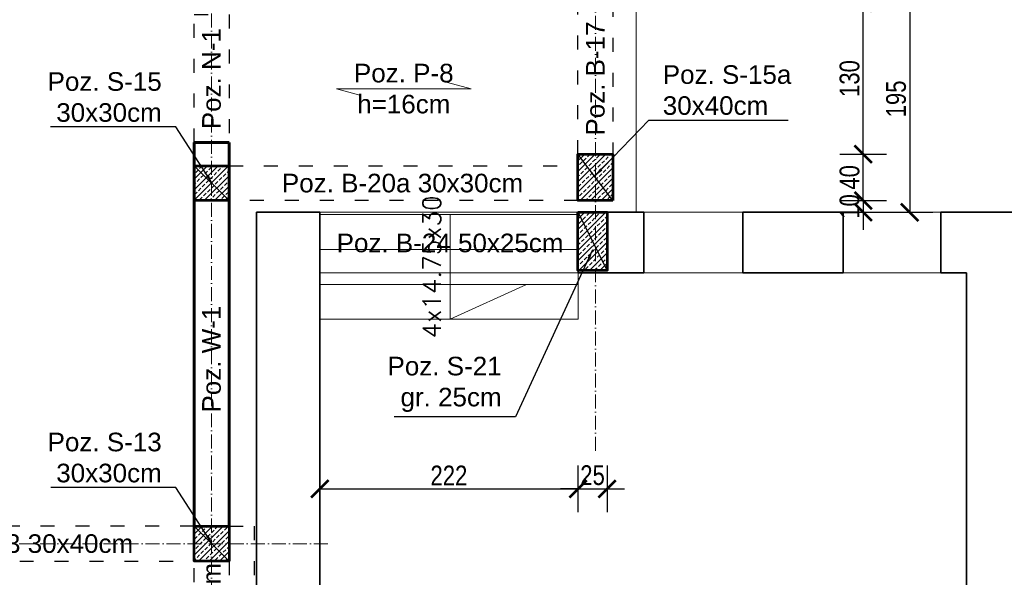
# Model space of a CAD drawing. Header units: inches. Extents: x 201967 to 338763, y -32705 to 30884.
# Tile 101 of 236: x 319469 to 320316, y 646 to 1126. Entities that reach past the tile are written whole.
import ezdxf
from ezdxf.enums import TextEntityAlignment as Align

# ---------------------------------------------------------------- set-up
doc = ezdxf.new("R2010")
doc.units = ezdxf.units.IN
doc.header["$MEASUREMENT"] = 0
for name, pattern in [('ACAD_ISO02W100', [15, 12, -3]), ('ACAD_ISO03W100', [30, 12, -18]), ('ACAD_ISO10W100', [18, 12, -3, 0, -3])]:
    doc.linetypes.add(name, pattern=pattern)
for name, color, linetype, lineweight in [('00 d ŚCIANY wyburzenia', 254, 'WYBURZENIA', 9), ('01 a1 KONSTRUKCJA żelebet', 200, 'Continuous', 53), ('01 b KONSTRUKCJA belki', 92, 'ACAD_ISO03W100', 30), ('01h1 KONSTRUKCJA pozycje stropy', 253, 'Continuous', 13), ('01h2 KONSTRUKCJA pozycje belki', 254, 'Continuous', 13), ('01h3 KONSTRUKCJA pozycje słupy', 252, 'Continuous', 13), ('11 OSIE ściany', 2, 'ACAD_ISO10W100', 5), ('1_OpisPomieszczen', 120, 'Continuous', 9), ('90 WYMIAR', 155, 'Continuous', 9), ('_proj_MURY konstr', 1, 'Continuous', 20), ('_proj_SCHODY', 2, 'Continuous', 9), ('K_kreskowanie', 251, 'Continuous', 0), ('MURY konstrukcyjne', 70, 'Continuous', 60)]:
    doc.layers.add(name, color=color, linetype=linetype, lineweight=lineweight)
doc.styles.add('100 arial', font='arial.ttf', dxfattribs={"width": 0.8, "height": 17})
doc.styles.add('arialcce', font='arial.ttf')
doc.styles.add('OPIS', font='arial.ttf')
doc.styles.add('RomanS', font='romans.shx')
doc.styles.get("Standard").update_dxf_attribs({"font": 'arial.ttf'})
doc.styles.add('Wymiary', font='romans.shx', dxfattribs={"width": 0.7, "oblique": 10})
doc.linetypes.add('WYBURZENIA', pattern='A,12.7,-0.01,["X",Standard,S=2.54,R=0,X=0,Y=-1.27],-0.01', length=12.72)
doc.dimstyles.new('100', dxfattribs={"dimscale": 10, "dimtxt": 17, "dimasz": 1.5, "dimexe": 2, "dimexo": 2, "dimgap": 0.3, "dimtad": 1, "dimdec": 1, "dimrnd": 0.5, "dimdsep": 46, "dimtxsty": '100 arial', "dimblk": 'ARCHTICK', "dimcen": 10, "dimclrd": 256, "dimclre": 256, "dimclrt": 256, "dimadec": 0, "dimazin": 0, "dimtfac": 1, "dimtdec": 1, "dimtix": 1, "dimtmove": 1, "dimatfit": 3, "dimfxl": 2, "dimfxlon": 1, "dimtolj": 1, "dimarcsym": 0})
doc.dimstyles.new('DIM100txt12', dxfattribs={"dimtxt": 12, "dimasz": 1.05, "dimexe": 0, "dimexo": 8, "dimgap": 4, "dimtad": 1, "dimdec": 7, "dimrnd": 0.5, "dimdsep": 46, "dimtxsty": 'RomanS', "dimblk1": 'DIM', "dimblk2": 'DIM', "dimsah": 1, "dimcen": 0.09, "dimse1": 1, "dimse2": 1, "dimclrt": 256, "dimadec": 1, "dimazin": 0, "dimtfac": 1, "dimtdec": 7, "dimtix": 1, "dimtofl": 0, "dimtmove": 2, "dimatfit": 3, "dimfxl": 1, "dimtolj": 1, "dimtzin": 0, "dimarcsym": 0})
pattern_1 = [(45, (0, -25), (-4.490128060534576, 4.490128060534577), []), (45, (4.490130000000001, -25), (-4.490128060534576, 4.490128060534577), [3.175, -1.5875])]

# ---------------------------------------------------------------- blocks, each defined once
blk = doc.blocks.new('*U1186')
at = {"lineweight": 5, "ltscale": 0.25}
h = blk.add_hatch(dxfattribs=at)
h.set_pattern_fill('ANSI33', color=5, style=0)
h.set_pattern_definition(pattern_1)
h.paths.add_polyline_path([(0, 0), (0, -25), (50, -25), (50, 0)])
blk.add_lwpolyline([(0, 0), (0, -25), (50, -25), (50, 0)], close=True)
at = {"layer": 'Defpoints'}
blk.add_line((0, 0), (50, -25), dxfattribs=at)
blk = doc.blocks.new('1 osie 1 część BPPZ')
at = {"layer": '11 OSIE ściany'}
for p, q in [((-1337.399999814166, -529.999028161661), (-1337.399999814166, 870.0009718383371)), ((-1007.399999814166, -169.999028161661), (-1007.399999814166, 870.0009718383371)), ((-1237.399999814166, -249.9990929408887), (-4101.782290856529, -249.9990929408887))]:
    blk.add_line(p, q, dxfattribs=at)
blk = doc.blocks.new('*U1121')
at = {"lineweight": 5, "ltscale": 0.25}
h = blk.add_hatch(dxfattribs=at)
h.set_pattern_fill('ANSI33', color=5, style=0)
h.set_pattern_definition(pattern_1)
h.paths.add_polyline_path([(0, 0), (-7.105427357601e-16, -30), (30, -30), (30, 0)])
blk.add_lwpolyline([(0, 0), (-7.105427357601e-16, -30), (30, -30), (30, 0)], close=True)
at = {"layer": 'Defpoints'}
blk.add_line((0, 0), (30, -30), dxfattribs=at)
blk = doc.blocks.new('*U1122')
at = {"lineweight": 5, "ltscale": 0.25}
h = blk.add_hatch(dxfattribs=at)
h.set_pattern_fill('ANSI33', color=5, style=0)
h.set_pattern_definition(pattern_1)
h.paths.add_polyline_path([(0, 0), (-7.105427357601e-16, -30), (40, -30), (40, 0)])
blk.add_lwpolyline([(0, 0), (-7.105427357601e-16, -30), (40, -30), (40, 0)], close=True)
at = {"layer": 'Defpoints'}
blk.add_line((0, 0), (40, -30), dxfattribs=at)
blk = doc.blocks.new('1 słupy 1 pietro rozbudowa 2')
at = {"layer": '01 a1 KONSTRUKCJA żelebet', "xscale": -1, "rotation": 270}
for name, p in [('*U1122', (3009.999999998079, -184.9566439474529)), ('*U1121', (2680.000000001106, -184.9566439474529)), ('*U1121', (2679.999999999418, -495.0000647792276))]:
    blk.add_blockref(name, p, dxfattribs=at)
blk = doc.blocks.new('DIM')
for p, q in [((7.275957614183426e-12, -13.00000000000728), (7.275957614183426e-12, 12.99999999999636)), ((8.000000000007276, -7.275957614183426e-12), (-7.999999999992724, -7.275957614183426e-12))]:
    blk.add_line(p, q)
at = {"const_width": 1.714285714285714}
blk.add_lwpolyline([(5.714285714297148, 5.714285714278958), (-5.71428571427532, -5.71428571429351)], dxfattribs=at)
blk = doc.blocks.new('_ARCHTICK')
at = {"color": 0, "linetype": 'ByBlock', "const_width": 0.15}
blk.add_lwpolyline([(-0.5, -0.5), (0.5, 0.5)], dxfattribs=at)
blk = doc.blocks.new('*D1777')
at = {"layer": '90 WYMIAR', "lineweight": -2, "transparency": 16777216}
for p, q in [((320971.5205435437, 1767.472764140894), (320971.5205435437, 1807.472764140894)), ((319964.1205437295, 1787.472764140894), (319964.1205437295, 1767.472764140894)), ((319964.1205437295, 1787.472764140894), (320971.5205435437, 1787.472764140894))]:
    blk.add_line(p, q, dxfattribs=at)
at = {"layer": 'Defpoints', "color": 0, "transparency": 16777216}
for p in [(319964.1205437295, 1795.280210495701), (320971.5205435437, 1787.472764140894), (320971.5205435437, 1025.279238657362)]:
    blk.add_point(p, dxfattribs=at)
at = {"layer": '90 WYMIAR', "lineweight": -2, "transparency": 16777216, "xscale": 15, "yscale": 15, "zscale": 15, "rotation": 180}
blk.add_blockref('_ARCHTICK', (319964.1205437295, 1787.472764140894), dxfattribs=at)
at = {"layer": '90 WYMIAR', "lineweight": -2, "transparency": 16777216, "xscale": 15, "yscale": 15, "zscale": 15}
blk.add_blockref('_ARCHTICK', (320971.5205435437, 1787.472764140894), dxfattribs=at)
at = {"layer": '90 WYMIAR', "transparency": 16777216, "insert": (320467.8205436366, 1799.152504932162), "char_height": 17, "attachment_point": 5, "style": '100 arial'}
blk.add_mtext('\\A1;1007.5', dxfattribs=at)
blk = doc.blocks.new('*D1828')
at = {"layer": '90 WYMIAR', "lineweight": -2, "transparency": 16777216}
for p, q in [((322365.5205435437, 1155.2802104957), (322405.5205435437, 1155.2802104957)), ((322385.5205435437, 925.2792386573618), (322385.5205435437, 1155.2802104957)), ((322365.5205435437, 925.2792386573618), (322405.5205435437, 925.2792386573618))]:
    blk.add_line(p, q, dxfattribs=at)
at = {"layer": 'Defpoints', "color": 0, "transparency": 16777216}
for p in [(320064.1205437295, 1155.280210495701), (322385.5205435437, 1155.2802104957), (322190.5205435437, 925.2792386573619)]:
    blk.add_point(p, dxfattribs=at)
at = {"layer": '90 WYMIAR', "lineweight": -2, "transparency": 16777216, "xscale": 15, "yscale": 15, "zscale": 15}
for p, rotation in [((322385.5205435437, 1155.2802104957), 90), ((322385.5205435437, 925.2792386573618), 270)]:
    blk.add_blockref('_ARCHTICK', p, dxfattribs=dict(at, rotation=rotation))
at = {"layer": '90 WYMIAR', "transparency": 16777216, "insert": (322373.8350046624, 1040.279724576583), "char_height": 17, "attachment_point": 5, "rotation": 90, "style": '100 arial'}
blk.add_mtext('\\A1;230', dxfattribs=at)
blk = doc.blocks.new('*D1813')
at = {"layer": '90 WYMIAR', "lineweight": -2, "transparency": 16777216}
for p, q in [((320174.333366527, 1010.32356654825), (320214.333366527, 1010.32356654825)), ((320194.333366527, 970.3235665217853), (320194.333366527, 1010.32356654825)), ((320174.333366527, 970.3235665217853), (320214.333366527, 970.3235665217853))]:
    blk.add_line(p, q, dxfattribs=at)
at = {"layer": 'Defpoints', "color": 0, "transparency": 16777216}
for p in [(319979.1205437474, 1010.32356654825), (320194.333366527, 1010.32356654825), (319979.1205437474, 970.3235665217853)]:
    blk.add_point(p, dxfattribs=at)
at = {"layer": '90 WYMIAR', "lineweight": -2, "transparency": 16777216, "xscale": 15, "yscale": 15, "zscale": 15}
for p, rotation in [((320194.333366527, 1010.32356654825), 90), ((320194.333366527, 970.3235665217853), 270)]:
    blk.add_blockref('_ARCHTICK', p, dxfattribs=dict(at, rotation=rotation))
at = {"layer": '90 WYMIAR', "transparency": 16777216, "insert": (320182.6536257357, 990.3235665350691), "char_height": 17, "attachment_point": 5, "rotation": 90, "style": '100 arial'}
blk.add_mtext('\\A1;40', dxfattribs=at)
blk = doc.blocks.new('*D1814')
at = {"layer": '90 WYMIAR', "lineweight": -2, "transparency": 16777216}
for p, q in [((320174.333366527, 1140.280210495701), (320214.333366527, 1140.280210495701)), ((320194.333366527, 1010.32356654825), (320194.333366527, 1140.280210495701)), ((320174.333366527, 1010.32356654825), (320214.333366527, 1010.32356654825))]:
    blk.add_line(p, q, dxfattribs=at)
at = {"layer": 'Defpoints', "color": 0, "transparency": 16777216}
for p in [(319964.1205437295, 1140.280210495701), (320194.333366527, 1140.280210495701), (319979.1205437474, 1010.32356654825)]:
    blk.add_point(p, dxfattribs=at)
at = {"layer": '90 WYMIAR', "lineweight": -2, "transparency": 16777216, "xscale": 15, "yscale": 15, "zscale": 15}
for p, rotation in [((320194.333366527, 1140.280210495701), 90), ((320194.333366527, 1010.32356654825), 270)]:
    blk.add_blockref('_ARCHTICK', p, dxfattribs=dict(at, rotation=rotation))
at = {"layer": '90 WYMIAR', "transparency": 16777216, "insert": (320182.6478276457, 1075.301888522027), "char_height": 17, "attachment_point": 5, "rotation": 90, "style": '100 arial'}
blk.add_mtext('\\A1;130', dxfattribs=at)
blk = doc.blocks.new('*D1817')
at = {"layer": '90 WYMIAR', "lineweight": -2, "transparency": 16777216}
for p, q in [((320194.333366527, 970.3235665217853), (320194.333366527, 985.3235665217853)), ((320174.333366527, 970.3235665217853), (320214.333366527, 970.3235665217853)), ((320194.333366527, 970.3235665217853), (320194.333366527, 960.2802083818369)), ((320174.333366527, 960.2802083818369), (320214.333366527, 960.2802083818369)), ((320194.333366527, 960.2802083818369), (320194.333366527, 945.2802083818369))]:
    blk.add_line(p, q, dxfattribs=at)
at = {"layer": 'Defpoints', "color": 0, "transparency": 16777216}
for p in [(319979.1205437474, 970.3235665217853), (320057.7382526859, 960.2802083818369), (320194.333366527, 960.2802083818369)]:
    blk.add_point(p, dxfattribs=at)
at = {"layer": '90 WYMIAR', "lineweight": -2, "transparency": 16777216, "xscale": 15, "yscale": 15, "zscale": 15}
for p, rotation in [((320194.333366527, 970.3235665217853), 270), ((320194.333366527, 960.2802083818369), 90)]:
    blk.add_blockref('_ARCHTICK', p, dxfattribs=dict(at, rotation=rotation))
at = {"layer": '90 WYMIAR', "transparency": 16777216, "insert": (320182.6536257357, 965.3018874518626), "char_height": 17, "attachment_point": 5, "rotation": 90, "style": '100 arial'}
blk.add_mtext('\\A1;10', dxfattribs=at)
blk = doc.blocks.new('*D1804')
at = {"layer": '90 WYMIAR', "lineweight": -2, "transparency": 16777216}
for p, q in [((320214.333366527, 1155.280210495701), (320254.333366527, 1155.280210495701)), ((320234.333366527, 1155.280210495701), (320234.333366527, 960.2802083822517)), ((320214.333366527, 960.2802083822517), (320254.333366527, 960.2802083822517))]:
    blk.add_line(p, q, dxfattribs=at)
at = {"layer": 'Defpoints', "color": 0, "transparency": 16777216}
for p in [(319964.120543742, 1155.280210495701), (320073.5506922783, 960.2802083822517), (320234.333366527, 960.2802083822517)]:
    blk.add_point(p, dxfattribs=at)
at = {"layer": '90 WYMIAR', "lineweight": -2, "transparency": 16777216, "xscale": 15, "yscale": 15, "zscale": 15}
for p, rotation in [((320234.333366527, 1155.280210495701), 90), ((320234.333366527, 960.2802083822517), 270)]:
    blk.add_blockref('_ARCHTICK', p, dxfattribs=dict(at, rotation=rotation))
at = {"layer": '90 WYMIAR', "transparency": 16777216, "insert": (320222.6536257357, 1057.780209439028), "char_height": 17, "attachment_point": 5, "rotation": 90, "style": '100 arial'}
blk.add_mtext('\\A1;195', dxfattribs=at)
blk = doc.blocks.new('*D1951')
at = {"layer": '90 WYMIAR', "lineweight": -2, "transparency": 16777216}
for p, q in [((319727.1382526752, 742.4470390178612), (319727.1382526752, 702.4470390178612)), ((319949.1298603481, 742.4470390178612), (319949.1298603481, 702.4470390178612)), ((319727.1382526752, 722.4470390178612), (319949.1298603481, 722.4470390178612))]:
    blk.add_line(p, q, dxfattribs=at)
at = {"layer": 'Defpoints', "color": 0, "transparency": 16777216}
for p in [(319727.1382526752, 908.1579426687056), (319949.1298603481, 910.3235594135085), (319949.1298603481, 722.4470390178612)]:
    blk.add_point(p, dxfattribs=at)
at = {"layer": '90 WYMIAR', "lineweight": -2, "transparency": 16777216, "xscale": 15, "yscale": 15, "zscale": 15, "rotation": 180}
blk.add_blockref('_ARCHTICK', (319727.1382526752, 722.4470390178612), dxfattribs=at)
at = {"layer": '90 WYMIAR', "lineweight": -2, "transparency": 16777216, "xscale": 15, "yscale": 15, "zscale": 15}
blk.add_blockref('_ARCHTICK', (319949.1298603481, 722.4470390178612), dxfattribs=at)
at = {"layer": '90 WYMIAR', "transparency": 16777216, "insert": (319838.1340565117, 733.9818275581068), "char_height": 17, "attachment_point": 5, "style": '100 arial'}
blk.add_mtext('\\A1;222', dxfattribs=at)
blk = doc.blocks.new('*D1952')
at = {"layer": '90 WYMIAR', "lineweight": -2, "transparency": 16777216}
for p, q in [((319949.1298603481, 742.4470390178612), (319949.1298603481, 702.4470390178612)), ((319974.1298603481, 742.4470390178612), (319974.1298603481, 702.4470390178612)), ((319949.1298603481, 722.4470390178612), (319934.1298603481, 722.4470390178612)), ((319949.1298603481, 722.4470390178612), (319974.1298603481, 722.4470390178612)), ((319974.1298603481, 722.4470390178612), (319989.1298603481, 722.4470390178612))]:
    blk.add_line(p, q, dxfattribs=at)
at = {"layer": 'Defpoints', "color": 0, "transparency": 16777216}
for p in [(319949.1298603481, 910.3235594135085), (319974.1298603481, 910.3235594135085), (319974.1298603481, 722.4470390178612)]:
    blk.add_point(p, dxfattribs=at)
at = {"layer": '90 WYMIAR', "lineweight": -2, "transparency": 16777216, "xscale": 15, "yscale": 15, "zscale": 15}
blk.add_blockref('_ARCHTICK', (319949.1298603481, 722.4470390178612), dxfattribs=at)
at = {"layer": '90 WYMIAR', "lineweight": -2, "transparency": 16777216, "xscale": 15, "yscale": 15, "zscale": 15, "rotation": 180}
blk.add_blockref('_ARCHTICK', (319974.1298603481, 722.4470390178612), dxfattribs=at)
at = {"layer": '90 WYMIAR', "transparency": 16777216, "insert": (319961.6298603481, 734.12677980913), "char_height": 17, "attachment_point": 5, "style": '100 arial'}
blk.add_mtext('\\A1;25', dxfattribs=at)

msp = doc.modelspace()

# ---------------------------------------------------------------- linework, layer by layer
at = {"layer": '00 d ŚCIANY wyburzenia', "ltscale": 2}
msp.add_lwpolyline([(319949.3382428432, 908.1579426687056), (319727.1382526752, 908.1579426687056), (319727.1382526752, 960.3053246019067), (319949.3382428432, 960.3053246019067)], close=True, dxfattribs=at)
at = {"layer": '01 b KONSTRUKCJA belki'}
for points in [[(319979.1205437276, 1010.323566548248), (319949.120543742, 1010.323566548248), (319949.120543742, 1140.2802104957), (319979.1205437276, 1140.2802104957)], [(319649.1205437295, 1020.330269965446), (319619.1205437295, 1020.330269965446), (319619.1205437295, 1130.330269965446), (319649.1205437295, 1130.330269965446)], [(319949.1205437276, 970.323566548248), (319649.1205437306, 970.323566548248), (319649.1205437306, 1000.323566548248), (319949.1205437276, 1000.323566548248)], [(317549.1205437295, 660.2801457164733), (319649.1205437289, 660.2801457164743), (319649.1205437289, 690.2801457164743), (317549.1205437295, 690.2801457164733)], [(319619.1205437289, 660.2801457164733), (319649.1205437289, 660.2801457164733), (319649.1205500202, 462.2802073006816), (319619.1205500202, 462.2802073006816)]]:
    msp.add_lwpolyline(points, close=True, dxfattribs=at)
msp.add_lwpolyline([(319649.1205437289, 690.2801457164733), (319670.738252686, 690.2801457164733), (319670.738252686, 462.2802083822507), (317549.1205437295, 462.2801457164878)], dxfattribs=at)
at = {"layer": '01h1 KONSTRUKCJA pozycje stropy'}
msp.add_lwpolyline([(319761.6295976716, 1061.143295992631), (319741.4699609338, 1066.572951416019), (319857.2065247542, 1066.572951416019), (319837.0468880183, 1072.002606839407)], dxfattribs=at)
at = {"layer": '1_OpisPomieszczen', "color": 7}
for p, q in [((320078.3382428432, 960.3302699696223), (320005.7382526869, 960.330269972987)), ((320249.3382428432, 960.3302699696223), (320161.3382428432, 960.3302699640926))]:
    msp.add_line(p, q, dxfattribs=at)
at = {"layer": '1_OpisPomieszczen', "color": 252}
for p, q in [((320090.7382526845, 960.280379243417), (320005.7382526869, 960.2803792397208)), ((320261.1382526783, 960.2803792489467), (320177.1382526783, 960.280379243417)), ((320090.7382526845, 908.1579426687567), (320005.7382526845, 908.1579426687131)), ((320090.7382526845, 908.1579426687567), (320005.7382526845, 908.1579426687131)), ((320261.1382526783, 908.1579427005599), (320177.1382526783, 908.1579427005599)), ((320261.1382526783, 908.1579427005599), (320177.1382526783, 908.1579427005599))]:
    msp.add_line(p, q, dxfattribs=at)
at = {"layer": '_proj_MURY konstr', "color": 3, "lineweight": 35}
for p, q in [((319672.7382526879, 960.3053246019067), (319672.7382526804, 460.280379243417)), ((319727.1382526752, 960.3053246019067), (319672.7382526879, 960.3053246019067)), ((319727.1382526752, 960.3053246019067), (319727.1382526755, 70.15794269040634)), ((319949.3382428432, 960.3302699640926), (319949.3382428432, 908.1579426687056)), ((320005.7382526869, 960.2803792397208), (319949.3382428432, 960.3302699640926)), ((320005.7382526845, 908.1579426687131), (320005.7382526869, 960.2803792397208)), ((320090.7382526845, 908.1579426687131), (320090.7382526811, 960.280379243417)), ((320090.7382526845, 960.280379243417), (320177.1382526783, 960.2803792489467)), ((320177.1382526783, 960.2803792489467), (320177.1382526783, 908.1579427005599)), ((320261.1382526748, 960.2803792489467), (320261.1382526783, 908.1579427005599)), ((320261.1382526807, 960.280379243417), (320348.5382526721, 960.2803792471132)), ((320005.7382526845, 908.1579426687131), (319949.3382428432, 908.1579426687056)), ((320090.7382526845, 908.1579426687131), (320093.1382526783, 908.1579426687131)), ((320093.1382526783, 908.1579427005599), (320177.1382526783, 908.1579427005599)), ((320261.1382526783, 908.1579427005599), (320283.1382526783, 908.1579427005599)), ((320283.1382526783, 908.1579427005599), (320283.1382526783, 619.1579427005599))]:
    msp.add_line(p, q, dxfattribs=at)
at = {"layer": '_proj_MURY konstr', "color": 7}
msp.add_line((320078.3382428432, 960.3302699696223), (320161.3382428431, 960.3302699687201), dxfattribs=at)
at = {"layer": '_proj_SCHODY', "color": 7}
for p, q in [((319949.3382428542, 958.3302699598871), (319727.1382526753, 958.3302699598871)), ((319839.3382428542, 958.330269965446), (319839.3382428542, 868.330269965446)), ((319949.3382428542, 928.3302699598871), (319727.1382526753, 928.3302699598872)), ((319949.3382428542, 868.330269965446), (319949.3382428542, 908.1579426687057)), ((319949.3382428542, 898.330269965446), (319727.1382526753, 898.3302699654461)), ((319839.3382428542, 868.330269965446), (319904.9733168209, 898.330269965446)), ((319949.3382428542, 868.330269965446), (319727.1382526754, 868.3302699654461))]:
    msp.add_line(p, q, dxfattribs=at)
at = {"layer": '_proj_SCHODY', "color": 2}
msp.add_lwpolyline([(319019.1205437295, 1663.191687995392), (319999.1205437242, 1692.587980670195), (319999.1205437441, 960.323566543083), (321822.9710552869, 960.2802062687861), (322125.462138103, -587.0182261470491), (322125.4667548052, -1750.114870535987), (320936.5205435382, -1750.119589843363), (320936.7382526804, -903.7197916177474), (319670.7382526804, -903.7196400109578), (319670.7457617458, -805.719794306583), (316934.7382526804, -805.7197916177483), (316934.7382526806, 1190.280147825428), (319019.1205437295, 1190.280147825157)], close=True, dxfattribs=at)
at = {"layer": 'K_kreskowanie', "linetype": 'ACAD_ISO02W100'}
for p, q in [((320005.7382526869, 960.2803792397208), (320090.7382526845, 960.280379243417)), ((320005.7382526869, 960.2803792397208), (320090.7382526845, 960.280379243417)), ((320089.7382526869, 960.2803792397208), (320005.7382526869, 960.2803792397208)), ((320177.1382526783, 960.280379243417), (320261.1382526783, 960.2803792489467)), ((320177.1382526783, 960.280379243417), (320261.1382526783, 960.2803792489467)), ((320261.1382526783, 960.280379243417), (320177.1382526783, 960.280379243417))]:
    msp.add_line(p, q, dxfattribs=at)
at = {"layer": 'MURY konstrukcyjne'}
for p, q in [((319619.1205437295, 690.2801457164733), (319619.1205437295, 1020.330269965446)), ((319619.1205437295, 1020.330269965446), (319649.1205437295, 1020.330269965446)), ((319649.1205437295, 690.2801457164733), (319649.1205437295, 1020.330269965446))]:
    msp.add_line(p, q, dxfattribs=at)

# ---------------------------------------------------------------- block references
at = {"layer": '01 a1 KONSTRUKCJA żelebet'}
msp.add_blockref('1 słupy 1 pietro rozbudowa 2', (316969.1205437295, 1155.280210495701), dxfattribs=at)
at = {"layer": '01 a1 KONSTRUKCJA żelebet', "xscale": -1, "rotation": 90}
msp.add_blockref('*U1186', (319949.1298603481, 960.3235594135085), dxfattribs=at)
at = {"layer": '11 OSIE ściany'}
msp.add_blockref('1 osie 1 część BPPZ', (320971.5205435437, 925.2792386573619), dxfattribs=at)

# ---------------------------------------------------------------- texts
at = {"layer": '01h1 KONSTRUKCJA pozycje stropy', "insert": (319799.338242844, 1066.572951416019), "char_height": 16, "attachment_point": 5, "style": 'arialcce'}
msp.add_mtext('Poz. P-8\\Ph=16cm', dxfattribs=at)
at = {"layer": '01h2 KONSTRUKCJA pozycje belki', "char_height": 16, "attachment_point": 5, "style": 'OPIS'}
for s, insert, rotation in [('Poz. B-17', (319964.1204810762, 1075.301888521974), 89.99999999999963), ('Poz. N-1', (319634.1205437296, 1075.192748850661), 89.99999999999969), ('Poz. W-1', (319634.1205437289, 834.032322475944), 89.99999999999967), ('Poz. B-21 30x30cm', (319634.1205437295, 561.2801765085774), 89.99999999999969)]:
    msp.add_mtext(s, dxfattribs=dict(at, insert=insert, rotation=rotation))
for s, insert in [('Poz. B-20a 30x30cm', (319798.2781895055, 985.323566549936)), ('Poz. B-24 50x25cm', (319839.1267386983, 933.8215788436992)), ('Poz. B-13 30x40cm', (319469.1796033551, 675.2801457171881))]:
    msp.add_mtext(s, dxfattribs=dict(at, insert=insert))
at = {"layer": '01h3 KONSTRUKCJA pozycje słupy', "char_height": 16, "style": 'OPIS'}
for s, insert, attachment_point in [('Poz. S-15a\\P30x40cm', (320022.0038371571, 1065.309167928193), 4), ('Poz. S-15\\P30x30cm', (319591.2498892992, 1059.342635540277), 6), ('Poz. S-21\\Pgr. 25cm', (319883.4694313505, 812.2974337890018), 6), ('Poz. S-13\\P30x30cm', (319591.2498892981, 749.2992147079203), 6)]:
    msp.add_mtext(s, dxfattribs=dict(at, insert=insert, attachment_point=attachment_point))
at = {"layer": '1_OpisPomieszczen', "color": 7, "ltscale": 0.5, "style": 'Wymiary'}
msp.add_text('4x14.75x30', height=15.6, rotation=90.00000000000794, dxfattribs=at).set_placement((319823.3958367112, 913.330269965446), align=Align.MIDDLE_CENTER)

# ---------------------------------------------------------------- dimensions: what is measured, and where the dimension line sits
at = {"layer": '90 WYMIAR'}
for base, p1, p2, picture, middle in [((320971.5205435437, 1787.472764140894), (319964.1205437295, 1795.280210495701), (320971.5205435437, 1025.279238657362), '*D1777', (320467.8205436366, 1799.152504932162)), ((319949.1298603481, 722.4470390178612), (319727.1382526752, 908.1579426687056), (319949.1298603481, 910.3235594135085), '*D1951', (319838.1340565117, 733.9818275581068)), ((319974.1298603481, 722.4470390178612), (319949.1298603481, 910.3235594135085), (319974.1298603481, 910.3235594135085), '*D1952', (319961.6298603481, 734.12677980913))]:
    dim = msp.add_linear_dim(base=base, p1=p1, p2=p2, dimstyle='100', dxfattribs=at)
    dim.commit()
    dim.dimension.update_dxf_attribs({"geometry": picture, "text_midpoint": middle})
for base, p1, p2, picture, middle in [((320234.333366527, 960.2802083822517), (319964.120543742, 1155.280210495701), (320073.5506922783, 960.2802083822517), '*D1804', (320222.6536257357, 1057.780209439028)), ((322385.5205435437, 1155.2802104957), (322190.5205435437, 925.2792386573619), (320064.1205437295, 1155.280210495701), '*D1828', (322373.8350046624, 1040.279724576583)), ((320194.333366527, 1140.280210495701), (319979.1205437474, 1010.32356654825), (319964.1205437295, 1140.280210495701), '*D1814', (320182.6478276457, 1075.301888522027)), ((320194.333366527, 1010.32356654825), (319979.1205437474, 970.3235665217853), (319979.1205437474, 1010.32356654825), '*D1813', (320182.6536257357, 990.3235665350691)), ((320194.333366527, 960.2802083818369), (319979.1205437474, 970.3235665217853), (320057.7382526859, 960.2802083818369), '*D1817', (320182.6536257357, 965.3018874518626))]:
    dim = msp.add_linear_dim(base=base, p1=p1, p2=p2, angle=90, dimstyle='100', dxfattribs=at)
    dim.commit()
    dim.dimension.update_dxf_attribs({"geometry": picture, "text_midpoint": middle})

# ---------------------------------------------------------------- leaders
at = {"layer": '01h3 KONSTRUKCJA pozycje słupy', "annotation_type": 0, "has_hookline": 1}
for points, hookline_direction, text_width in [([(319634.7043283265, 985.3613032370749), (319603.2498892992, 1033.698251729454), (319595.2498892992, 1033.698251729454)], 1, 95.53069577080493), ([(319963.5493981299, 991.3278356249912), (320010.0038371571, 1039.66478411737), (320018.0038371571, 1039.66478411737)], 0, 107.9072305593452), ([(319961.7202963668, 927.9207480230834), (319895.4694313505, 784.4429544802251), (319887.4694313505, 784.4429544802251)], 1, 92.32196452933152), ([(319634.7043283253, 675.3178824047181), (319603.2498892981, 723.6548308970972), (319595.2498892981, 723.6548308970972)], 1, 95.41064120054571)]:
    msp.add_leader(points, dimstyle='DIM100txt12', override={"dimasz": 8, "dimgap": 4, "dimtad": 1}, dxfattribs=dict(at, hookline_direction=hookline_direction, text_width=text_width))

doc.saveas('drawing.dxf')
